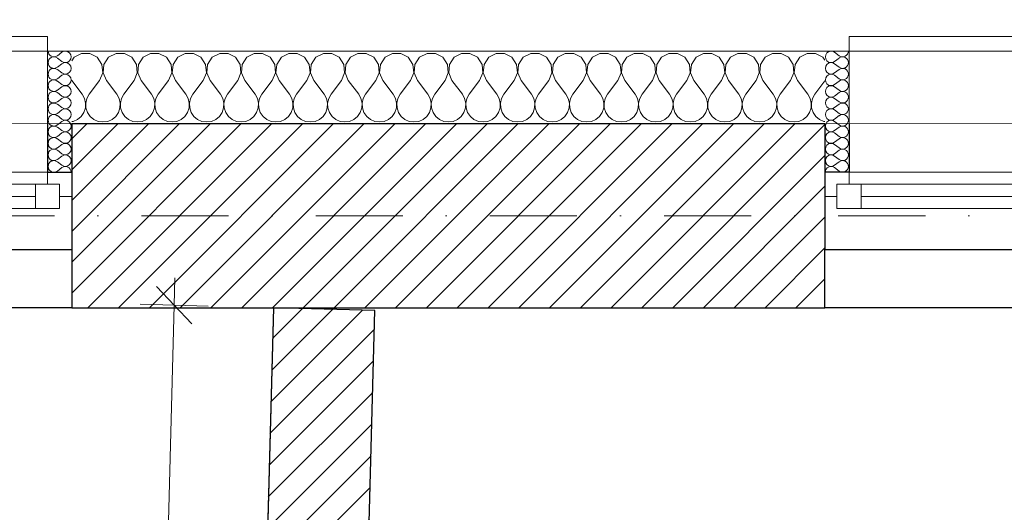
# Model space of a CAD drawing. Header units: millimetres. Extents: x 172139 to 266886, y 98118 to 138225.
# Tile 74 of 123: x 215828 to 217863, y 120723 to 121740. Entities that reach past the tile are written whole.
import ezdxf

# ---------------------------------------------------------------- set-up
doc = ezdxf.new("R2010")
doc.units = ezdxf.units.MM
doc.header["$MEASUREMENT"] = 0
doc.linetypes.add('Kropki i Kreski', pattern=[360, 180, -90, 0, -90])
doc.linetypes.add('Wipeout_Contour', pattern=[1000, 0, -1000])
for name, color, linetype in [('Konstrukcja - Siatki mod', 7, 'Continuous'), ('KR_INW', 7, 'Continuous'), ('NAPIS_SODON', 7, 'Continuous'), ('Okna ArchiCADa', 7, 'Continuous'), ('PRZEBUDOWA_WYBURZENIA_DZIAŁOWE', 7, 'Continuous'), ('PRZEBUDOWA_WYBURZENIA_OPIS', 7, 'Continuous')]:
    doc.layers.add(name, color=color, linetype=linetype)
for name, color, linetype, lineweight, true_color in [('Konstrukcja - Siatki mod_Nr_pióra__48', 7, 'Continuous', 15, 0xa80f02), ('KR_INW_Nr_pióra__102', 7, 'Continuous', 5, 0xcccccc), ('Okna ArchiCADa_Nr_pióra__61', 7, 'Continuous', 13, 0x6a6a6a), ('Okna ArchiCADa_Nr_pióra__64', 7, 'Continuous', 13, 0x41c341), ('PRZEBUDOWA_WYBURZENIA_DZIAŁOWE_Nr_pióra__48', 7, 'Continuous', 15, 0xa80f02), ('PRZEBUDOWA_WYBURZENIA_OPIS_Nr_pióra__20', 7, 'Continuous', 13, 0xb00000)]:
    doc.layers.add(name, color=color, linetype=linetype, lineweight=lineweight, true_color=true_color)
for name, color, linetype, lineweight in [('KR_INW_Nr_pióra__101', 252, 'Continuous', 5), ('KR_INW_Nr_pióra__27', 7, 'Continuous', 25), ('KR_INW_Nr_pióra__47', 7, 'Continuous', 15), ('NAPIS_SODON_Nr_pióra__1', 7, 'Continuous', 13), ('NAPIS_SODON_Nr_pióra__121', 255, 'Continuous', 0), ('Okna ArchiCADa_Nr_pióra__27', 7, 'Continuous', 25), ('PRZEBUDOWA_WYBURZENIA_DZIAŁOWE_Nr_pióra__27', 7, 'Continuous', 25), ('PRZEBUDOWA_WYBURZENIA_OPIS_Nr_pióra__1', 7, 'Continuous', 13), ('STREFA_WYBURZENIA_Nr_pióra__121', 255, 'Continuous', 0)]:
    doc.layers.add(name, color=color, linetype=linetype, lineweight=lineweight)
doc.styles.add('GENERATED_STYLE_1', font='txt')
doc.linetypes.add('X', pattern='A,0,[1,20231130_A.01.3_WYBURZENIA1.Shx,S=2.380952,R=0,X=0,Y=0],-300,0', length=300)
doc.dimstyles.new('GENERATED_STYLE__1', dxfattribs={"dimtxt": 100, "dimasz": 71.25, "dimexe": 0.18, "dimexo": 0, "dimgap": 0.09, "dimtad": 1, "dimdec": 0, "dimlfac": 0.1, "dimzin": 0, "dimdsep": 46, "dimtxsty": 'GENERATED_STYLE_1', "dimblk": 'ARROWHEAD_6', "dimblk1": 'ARROWHEAD_6', "dimblk2": 'ARROWHEAD_6', "dimcen": 0.09, "dimclrd": 256, "dimclre": 256, "dimclrt": 256, "dimadec": 1, "dimazin": 0, "dimtfac": 1, "dimtdec": 4, "dimtmove": 0, "dimatfit": 3, "dimfxl": 0, "dimtolj": 1, "dimtzin": 0, "dimarcsym": 0})
doc.dimstyles.new('GENERATED_STYLE__3', dxfattribs={"dimtxt": 0.18, "dimasz": 91.2, "dimexe": 0.18, "dimexo": 0.0625, "dimgap": 0.09, "dimtad": 0, "dimtih": 1, "dimtoh": 1, "dimdec": 4, "dimzin": 0, "dimdsep": 46, "dimcen": 0.09, "dimadec": 0, "dimazin": 0, "dimtfac": 1, "dimtdec": 4, "dimtmove": 0, "dimatfit": 3, "dimldrblk": 'ARROWHEAD_5', "dimfxl": 0, "dimtolj": 1, "dimtzin": 0, "dimarcsym": 0})
pattern_1 = [(45, (0, 0), (-31.819804, 31.819804), [])]

# ---------------------------------------------------------------- blocks, each defined once
blk = doc.blocks.new('Strop_1', base_point=(179225, 121523.3))
at = {"layer": 'NAPIS_SODON_Nr_pióra__1', "linetype": 'Continuous', "flags": 128}
blk.add_lwpolyline([(179225, 121523.3), (179225.9, 107003.8), (250898.3, 107008.3), (250897.4, 121527.8)], close=True, dxfattribs=at)
blk = doc.blocks.new('Strop_2', base_point=(188316, 115154.1))
at = {"layer": 'NAPIS_SODON_Nr_pióra__121', "linetype": 'Continuous', "flags": 128}
blk.add_lwpolyline([(205315.4, 121145.6), (224463.2, 121145.6), (224463.2, 120284.7), (224843.2, 120284.7), (224843.2, 121525.6), (230445.6, 121525.6), (230445.6, 120284.7), (230445.6, 115394.1), (230442.2, 115394.1), (230443.9, 117003.9), (226439, 117009.8), (226379.4, 115221.6), (224893.2, 115252.5), (224893.2, 113397.6), (205242.2, 113397.6)], dxfattribs=at)
blk = doc.blocks.new('*X108')
at = {"layer": 'KR_INW_Nr_pióra__102', "linetype": 'Continuous'}
for p, q in [((215940.3, 121662.7), (215935.4, 121655.4)), ((215955.6, 121670.9), (215940.3, 121662.7)), ((215973, 121670.9), (215955.6, 121670.9)), ((215988.3, 121662.7), (215973, 121670.9)), ((215997.9, 121648.2), (215988.3, 121662.7)), ((216011.7, 121662.7), (216002.1, 121648.2)), ((216027, 121670.9), (216011.7, 121662.7)), ((216044.4, 121670.9), (216027, 121670.9)), ((216059.7, 121662.7), (216044.4, 121670.9)), ((216069.4, 121648.2), (216059.7, 121662.7)), ((216083.1, 121662.7), (216073.5, 121648.2)), ((216098.4, 121670.9), (216083.1, 121662.7)), ((216115.8, 121670.9), (216098.4, 121670.9)), ((216131.2, 121662.7), (216115.8, 121670.9)), ((216140.8, 121648.2), (216131.2, 121662.7)), ((216154.5, 121662.7), (216144.9, 121648.2)), ((216169.9, 121670.9), (216154.5, 121662.7)), ((216187.3, 121670.9), (216169.9, 121670.9)), ((216202.6, 121662.7), (216187.3, 121670.9)), ((216212.2, 121648.2), (216202.6, 121662.7)), ((216226, 121662.7), (216216.3, 121648.2)), ((216241.3, 121670.9), (216226, 121662.7)), ((216258.7, 121670.9), (216241.3, 121670.9)), ((216274, 121662.7), (216258.7, 121670.9)), ((216283.7, 121648.2), (216274, 121662.7)), ((216297.4, 121662.7), (216287.8, 121648.2)), ((216312.7, 121670.9), (216297.4, 121662.7)), ((216330.1, 121670.9), (216312.7, 121670.9)), ((216345.5, 121662.7), (216330.1, 121670.9)), ((216355.1, 121648.2), (216345.5, 121662.7)), ((216368.8, 121662.7), (216359.2, 121648.2)), ((216384.2, 121670.9), (216368.8, 121662.7)), ((216401.6, 121670.9), (216384.2, 121670.9)), ((216416.9, 121662.7), (216401.6, 121670.9)), ((216426.5, 121648.2), (216416.9, 121662.7)), ((216440.3, 121662.7), (216430.6, 121648.2)), ((216455.6, 121670.9), (216440.3, 121662.7)), ((216473, 121670.9), (216455.6, 121670.9)), ((216488.3, 121662.7), (216473, 121670.9)), ((216497.9, 121648.2), (216488.3, 121662.7)), ((216511.7, 121662.7), (216502.1, 121648.2)), ((216527, 121670.9), (216511.7, 121662.7)), ((216544.4, 121670.9), (216527, 121670.9)), ((216559.7, 121662.7), (216544.4, 121670.9)), ((216569.4, 121648.2), (216559.7, 121662.7)), ((216583.1, 121662.7), (216573.5, 121648.2)), ((216598.4, 121670.9), (216583.1, 121662.7)), ((216615.8, 121670.9), (216598.4, 121670.9)), ((216631.2, 121662.7), (216615.8, 121670.9)), ((216640.8, 121648.2), (216631.2, 121662.7)), ((216654.5, 121662.7), (216644.9, 121648.2)), ((216669.9, 121670.9), (216654.5, 121662.7)), ((216687.3, 121670.9), (216669.9, 121670.9)), ((216702.6, 121662.7), (216687.3, 121670.9)), ((216712.2, 121648.2), (216702.6, 121662.7)), ((216726, 121662.7), (216716.3, 121648.2)), ((216741.3, 121670.9), (216726, 121662.7)), ((216758.7, 121670.9), (216741.3, 121670.9)), ((216774, 121662.7), (216758.7, 121670.9)), ((216783.7, 121648.2), (216774, 121662.7)), ((216797.4, 121662.7), (216787.8, 121648.2)), ((216812.7, 121670.9), (216797.4, 121662.7)), ((216830.1, 121670.9), (216812.7, 121670.9)), ((216845.5, 121662.7), (216830.1, 121670.9)), ((216855.1, 121648.2), (216845.5, 121662.7)), ((216868.8, 121662.7), (216859.2, 121648.2)), ((216884.2, 121670.9), (216868.8, 121662.7)), ((216901.6, 121670.9), (216884.2, 121670.9)), ((216916.9, 121662.7), (216901.6, 121670.9)), ((216926.5, 121648.2), (216916.9, 121662.7)), ((216940.3, 121662.7), (216930.6, 121648.2)), ((216955.6, 121670.9), (216940.3, 121662.7)), ((216973, 121670.9), (216955.6, 121670.9)), ((216988.3, 121662.7), (216973, 121670.9)), ((216997.9, 121648.2), (216988.3, 121662.7)), ((217011.7, 121662.7), (217002.1, 121648.2)), ((217027, 121670.9), (217011.7, 121662.7)), ((217044.4, 121670.9), (217027, 121670.9)), ((217059.7, 121662.7), (217044.4, 121670.9)), ((217069.4, 121648.2), (217059.7, 121662.7)), ((217083.1, 121662.7), (217073.5, 121648.2)), ((217098.4, 121670.9), (217083.1, 121662.7)), ((217115.8, 121670.9), (217098.4, 121670.9)), ((217131.2, 121662.7), (217115.8, 121670.9)), ((217140.8, 121648.2), (217131.2, 121662.7)), ((217154.5, 121662.7), (217144.9, 121648.2)), ((217169.9, 121670.9), (217154.5, 121662.7)), ((217187.3, 121670.9), (217169.9, 121670.9)), ((217202.6, 121662.7), (217187.3, 121670.9)), ((217212.2, 121648.2), (217202.6, 121662.7)), ((217226, 121662.7), (217216.3, 121648.2)), ((217241.3, 121670.9), (217226, 121662.7)), ((217258.7, 121670.9), (217241.3, 121670.9)), ((217274, 121662.7), (217258.7, 121670.9)), ((217283.7, 121648.2), (217274, 121662.7)), ((217297.4, 121662.7), (217287.8, 121648.2)), ((217312.7, 121670.9), (217297.4, 121662.7)), ((217330.1, 121670.9), (217312.7, 121670.9)), ((217345.5, 121662.7), (217330.1, 121670.9)), ((217355.1, 121648.2), (217345.5, 121662.7)), ((217368.8, 121662.7), (217359.2, 121648.2)), ((217384.2, 121670.9), (217368.8, 121662.7)), ((217401.6, 121670.9), (217384.2, 121670.9)), ((217416.9, 121662.7), (217401.6, 121670.9)), ((217426.5, 121648.2), (217416.9, 121662.7)), ((217440.3, 121662.7), (217430.6, 121648.2)), ((217455.6, 121670.9), (217440.3, 121662.7)), ((217473, 121670.9), (217455.6, 121670.9)), ((217488.3, 121662.7), (217473, 121670.9)), ((217492.2, 121656.9), (217488.3, 121662.7)), ((215999.6, 121630.9), (215997.9, 121648.2)), ((216002.1, 121648.2), (216000.4, 121630.9)), ((216071, 121630.9), (216069.4, 121648.2)), ((216073.5, 121648.2), (216071.8, 121630.9)), ((216142.4, 121630.9), (216140.8, 121648.2)), ((216144.9, 121648.2), (216143.3, 121630.9)), ((216213.9, 121630.9), (216212.2, 121648.2)), ((216216.3, 121648.2), (216214.7, 121630.9)), ((216285.3, 121630.9), (216283.7, 121648.2)), ((216287.8, 121648.2), (216286.1, 121630.9)), ((216356.7, 121630.9), (216355.1, 121648.2)), ((216359.2, 121648.2), (216357.6, 121630.9)), ((216428.2, 121630.9), (216426.5, 121648.2)), ((216430.6, 121648.2), (216429, 121630.9)), ((216499.6, 121630.9), (216497.9, 121648.2)), ((216502.1, 121648.2), (216500.4, 121630.9)), ((216571, 121630.9), (216569.4, 121648.2)), ((216573.5, 121648.2), (216571.8, 121630.9)), ((216642.4, 121630.9), (216640.8, 121648.2)), ((216644.9, 121648.2), (216643.3, 121630.9)), ((216713.9, 121630.9), (216712.2, 121648.2)), ((216716.3, 121648.2), (216714.7, 121630.9)), ((216785.3, 121630.9), (216783.7, 121648.2)), ((216787.8, 121648.2), (216786.1, 121630.9)), ((216856.7, 121630.9), (216855.1, 121648.2)), ((216859.2, 121648.2), (216857.6, 121630.9)), ((216928.2, 121630.9), (216926.5, 121648.2)), ((216930.6, 121648.2), (216929, 121630.9)), ((216999.6, 121630.9), (216997.9, 121648.2)), ((217002.1, 121648.2), (217000.4, 121630.9)), ((217071, 121630.9), (217069.4, 121648.2)), ((217073.5, 121648.2), (217071.8, 121630.9)), ((217142.4, 121630.9), (217140.8, 121648.2)), ((217144.9, 121648.2), (217143.3, 121630.9)), ((217213.9, 121630.9), (217212.2, 121648.2)), ((217216.3, 121648.2), (217214.7, 121630.9)), ((217285.3, 121630.9), (217283.7, 121648.2)), ((217287.8, 121648.2), (217286.1, 121630.9)), ((217356.7, 121630.9), (217355.1, 121648.2)), ((217359.2, 121648.2), (217357.6, 121630.9)), ((217428.2, 121630.9), (217426.5, 121648.2)), ((217430.6, 121648.2), (217429, 121630.9)), ((215935.4, 121615.6), (215935.7, 121614.9)), ((215935.7, 121614.9), (215957.1, 121586.3)), ((215992.9, 121614.9), (215971.4, 121586.3)), ((215992.9, 121614.9), (215999.6, 121630.9)), ((216000.4, 121630.9), (216007.1, 121614.9)), ((216007.1, 121614.9), (216028.6, 121586.3)), ((216064.3, 121614.9), (216042.9, 121586.3)), ((216064.3, 121614.9), (216071, 121630.9)), ((216071.8, 121630.9), (216078.6, 121614.9)), ((216078.6, 121614.9), (216100, 121586.3)), ((216135.7, 121614.9), (216114.3, 121586.3)), ((216135.7, 121614.9), (216142.4, 121630.9)), ((216143.3, 121630.9), (216150, 121614.9)), ((216150, 121614.9), (216171.4, 121586.3)), ((216207.1, 121614.9), (216185.7, 121586.3)), ((216207.1, 121614.9), (216213.9, 121630.9)), ((216214.7, 121630.9), (216221.4, 121614.9)), ((216221.4, 121614.9), (216242.9, 121586.3)), ((216278.6, 121614.9), (216257.1, 121586.3)), ((216278.6, 121614.9), (216285.3, 121630.9)), ((216286.1, 121630.9), (216292.9, 121614.9)), ((216292.9, 121614.9), (216314.3, 121586.3)), ((216350, 121614.9), (216328.6, 121586.3)), ((216350, 121614.9), (216356.7, 121630.9)), ((216357.6, 121630.9), (216364.3, 121614.9)), ((216364.3, 121614.9), (216385.7, 121586.3)), ((216421.4, 121614.9), (216400, 121586.3)), ((216421.4, 121614.9), (216428.2, 121630.9)), ((216429, 121630.9), (216435.7, 121614.9)), ((216435.7, 121614.9), (216457.1, 121586.3)), ((216492.9, 121614.9), (216471.4, 121586.3)), ((216492.9, 121614.9), (216499.6, 121630.9)), ((216500.4, 121630.9), (216507.1, 121614.9)), ((216507.1, 121614.9), (216528.6, 121586.3)), ((216564.3, 121614.9), (216542.9, 121586.3)), ((216564.3, 121614.9), (216571, 121630.9)), ((216571.8, 121630.9), (216578.6, 121614.9)), ((216578.6, 121614.9), (216600, 121586.3)), ((216635.7, 121614.9), (216614.3, 121586.3)), ((216635.7, 121614.9), (216642.4, 121630.9)), ((216643.3, 121630.9), (216650, 121614.9)), ((216650, 121614.9), (216671.4, 121586.3)), ((216707.1, 121614.9), (216685.7, 121586.3)), ((216707.1, 121614.9), (216713.9, 121630.9)), ((216714.7, 121630.9), (216721.4, 121614.9)), ((216721.4, 121614.9), (216742.9, 121586.3)), ((216778.6, 121614.9), (216757.1, 121586.3)), ((216778.6, 121614.9), (216785.3, 121630.9)), ((216786.1, 121630.9), (216792.9, 121614.9)), ((216792.9, 121614.9), (216814.3, 121586.3)), ((216850, 121614.9), (216828.6, 121586.3)), ((216850, 121614.9), (216856.7, 121630.9)), ((216857.6, 121630.9), (216864.3, 121614.9)), ((216864.3, 121614.9), (216885.7, 121586.3)), ((216921.4, 121614.9), (216900, 121586.3)), ((216921.4, 121614.9), (216928.2, 121630.9)), ((216929, 121630.9), (216935.7, 121614.9)), ((216935.7, 121614.9), (216957.1, 121586.3)), ((216992.9, 121614.9), (216971.4, 121586.3)), ((216992.9, 121614.9), (216999.6, 121630.9)), ((217000.4, 121630.9), (217007.1, 121614.9)), ((217007.1, 121614.9), (217028.6, 121586.3)), ((217064.3, 121614.9), (217042.9, 121586.3)), ((217064.3, 121614.9), (217071, 121630.9)), ((217071.8, 121630.9), (217078.6, 121614.9)), ((217078.6, 121614.9), (217100, 121586.3)), ((217135.7, 121614.9), (217114.3, 121586.3)), ((217135.7, 121614.9), (217142.4, 121630.9)), ((217143.3, 121630.9), (217150, 121614.9)), ((217150, 121614.9), (217171.4, 121586.3)), ((217207.1, 121614.9), (217185.7, 121586.3)), ((217207.1, 121614.9), (217213.9, 121630.9)), ((217214.7, 121630.9), (217221.4, 121614.9)), ((217221.4, 121614.9), (217242.9, 121586.3)), ((217278.6, 121614.9), (217257.1, 121586.3)), ((217278.6, 121614.9), (217285.3, 121630.9)), ((217286.1, 121630.9), (217292.9, 121614.9)), ((217292.9, 121614.9), (217314.3, 121586.3)), ((217350, 121614.9), (217328.6, 121586.3)), ((217350, 121614.9), (217356.7, 121630.9)), ((217357.6, 121630.9), (217364.3, 121614.9)), ((217364.3, 121614.9), (217385.7, 121586.3)), ((217421.4, 121614.9), (217400, 121586.3)), ((217421.4, 121614.9), (217428.2, 121630.9)), ((217429, 121630.9), (217435.7, 121614.9)), ((217435.7, 121614.9), (217457.1, 121586.3)), ((217492.2, 121614), (217471.4, 121586.3)), ((215961.9, 121577.7), (215957.1, 121586.3)), ((215964.1, 121568.1), (215961.9, 121577.7)), ((215966.7, 121577.7), (215964.4, 121568.1)), ((215971.4, 121586.3), (215966.7, 121577.7)), ((216033.3, 121577.7), (216028.6, 121586.3)), ((216035.6, 121568.1), (216033.3, 121577.7)), ((216038.1, 121577.7), (216035.9, 121568.1)), ((216042.9, 121586.3), (216038.1, 121577.7)), ((216104.8, 121577.7), (216100, 121586.3)), ((216107, 121568.1), (216104.8, 121577.7)), ((216109.5, 121577.7), (216107.3, 121568.1)), ((216114.3, 121586.3), (216109.5, 121577.7)), ((216176.2, 121577.7), (216171.4, 121586.3)), ((216178.4, 121568.1), (216176.2, 121577.7)), ((216180.9, 121577.7), (216178.7, 121568.1)), ((216185.7, 121586.3), (216180.9, 121577.7)), ((216247.6, 121577.7), (216242.9, 121586.3)), ((216249.9, 121568.1), (216247.6, 121577.7)), ((216252.4, 121577.7), (216250.1, 121568.1)), ((216257.1, 121586.3), (216252.4, 121577.7)), ((216319.1, 121577.7), (216314.3, 121586.3)), ((216321.3, 121568.1), (216319.1, 121577.7)), ((216323.8, 121577.7), (216321.6, 121568.1)), ((216328.6, 121586.3), (216323.8, 121577.7)), ((216390.5, 121577.7), (216385.7, 121586.3)), ((216392.7, 121568.1), (216390.5, 121577.7)), ((216395.2, 121577.7), (216393, 121568.1)), ((216400, 121586.3), (216395.2, 121577.7)), ((216461.9, 121577.7), (216457.1, 121586.3)), ((216464.1, 121568.1), (216461.9, 121577.7)), ((216466.7, 121577.7), (216464.4, 121568.1)), ((216471.4, 121586.3), (216466.7, 121577.7)), ((216533.3, 121577.7), (216528.6, 121586.3)), ((216535.6, 121568.1), (216533.3, 121577.7)), ((216538.1, 121577.7), (216535.9, 121568.1)), ((216542.9, 121586.3), (216538.1, 121577.7)), ((216604.8, 121577.7), (216600, 121586.3)), ((216607, 121568.1), (216604.8, 121577.7)), ((216609.5, 121577.7), (216607.3, 121568.1)), ((216614.3, 121586.3), (216609.5, 121577.7)), ((216676.2, 121577.7), (216671.4, 121586.3)), ((216678.4, 121568.1), (216676.2, 121577.7)), ((216680.9, 121577.7), (216678.7, 121568.1)), ((216685.7, 121586.3), (216680.9, 121577.7)), ((216747.6, 121577.7), (216742.9, 121586.3)), ((216749.9, 121568.1), (216747.6, 121577.7)), ((216752.4, 121577.7), (216750.1, 121568.1)), ((216757.1, 121586.3), (216752.4, 121577.7)), ((216819.1, 121577.7), (216814.3, 121586.3)), ((216821.3, 121568.1), (216819.1, 121577.7)), ((216823.8, 121577.7), (216821.6, 121568.1)), ((216828.6, 121586.3), (216823.8, 121577.7)), ((216890.5, 121577.7), (216885.7, 121586.3)), ((216892.7, 121568.1), (216890.5, 121577.7)), ((216895.2, 121577.7), (216893, 121568.1)), ((216900, 121586.3), (216895.2, 121577.7)), ((216961.9, 121577.7), (216957.1, 121586.3)), ((216964.1, 121568.1), (216961.9, 121577.7)), ((216966.7, 121577.7), (216964.4, 121568.1)), ((216971.4, 121586.3), (216966.7, 121577.7)), ((217033.3, 121577.7), (217028.6, 121586.3)), ((217035.6, 121568.1), (217033.3, 121577.7)), ((217038.1, 121577.7), (217035.9, 121568.1)), ((217042.9, 121586.3), (217038.1, 121577.7)), ((217104.8, 121577.7), (217100, 121586.3)), ((217107, 121568.1), (217104.8, 121577.7)), ((217109.5, 121577.7), (217107.3, 121568.1)), ((217114.3, 121586.3), (217109.5, 121577.7)), ((217176.2, 121577.7), (217171.4, 121586.3)), ((217178.4, 121568.1), (217176.2, 121577.7)), ((217180.9, 121577.7), (217178.7, 121568.1)), ((217185.7, 121586.3), (217180.9, 121577.7)), ((217247.6, 121577.7), (217242.9, 121586.3)), ((217249.9, 121568.1), (217247.6, 121577.7)), ((217252.4, 121577.7), (217250.1, 121568.1)), ((217257.1, 121586.3), (217252.4, 121577.7)), ((217319.1, 121577.7), (217314.3, 121586.3)), ((217321.3, 121568.1), (217319.1, 121577.7)), ((217323.8, 121577.7), (217321.6, 121568.1)), ((217328.6, 121586.3), (217323.8, 121577.7)), ((217390.5, 121577.7), (217385.7, 121586.3)), ((217392.7, 121568.1), (217390.5, 121577.7)), ((217395.2, 121577.7), (217393, 121568.1)), ((217400, 121586.3), (217395.2, 121577.7)), ((217461.9, 121577.7), (217457.1, 121586.3)), ((217464.1, 121568.1), (217461.9, 121577.7)), ((217466.7, 121577.7), (217464.4, 121568.1)), ((217471.4, 121586.3), (217466.7, 121577.7)), ((215960.5, 121548.9), (215963.7, 121558.2)), ((215963.7, 121558.2), (215964.1, 121568.1)), ((215964.4, 121568.1), (215964.9, 121558.2)), ((215964.9, 121558.2), (215968.1, 121548.9)), ((216031.9, 121548.9), (216035.1, 121558.2)), ((216035.1, 121558.2), (216035.6, 121568.1)), ((216035.9, 121568.1), (216036.3, 121558.2)), ((216036.3, 121558.2), (216039.5, 121548.9)), ((216103.4, 121548.9), (216106.5, 121558.2)), ((216106.5, 121558.2), (216107, 121568.1)), ((216107.3, 121568.1), (216107.8, 121558.2)), ((216107.8, 121558.2), (216110.9, 121548.9)), ((216174.8, 121548.9), (216177.9, 121558.2)), ((216177.9, 121558.2), (216178.4, 121568.1)), ((216178.7, 121568.1), (216179.2, 121558.2)), ((216179.2, 121558.2), (216182.3, 121548.9)), ((216246.2, 121548.9), (216249.4, 121558.2)), ((216249.4, 121558.2), (216249.9, 121568.1)), ((216250.1, 121568.1), (216250.6, 121558.2)), ((216250.6, 121558.2), (216253.8, 121548.9)), ((216317.7, 121548.9), (216320.8, 121558.2)), ((216320.8, 121558.2), (216321.3, 121568.1)), ((216321.6, 121568.1), (216322.1, 121558.2)), ((216322.1, 121558.2), (216325.2, 121548.9)), ((216389.1, 121548.9), (216392.2, 121558.2)), ((216392.2, 121558.2), (216392.7, 121568.1)), ((216393, 121568.1), (216393.5, 121558.2)), ((216393.5, 121558.2), (216396.6, 121548.9)), ((216460.5, 121548.9), (216463.7, 121558.2)), ((216463.7, 121558.2), (216464.1, 121568.1)), ((216464.4, 121568.1), (216464.9, 121558.2)), ((216464.9, 121558.2), (216468.1, 121548.9)), ((216531.9, 121548.9), (216535.1, 121558.2)), ((216535.1, 121558.2), (216535.6, 121568.1)), ((216535.9, 121568.1), (216536.3, 121558.2)), ((216536.3, 121558.2), (216539.5, 121548.9)), ((216603.4, 121548.9), (216606.5, 121558.2)), ((216606.5, 121558.2), (216607, 121568.1)), ((216607.3, 121568.1), (216607.8, 121558.2)), ((216607.8, 121558.2), (216610.9, 121548.9)), ((216674.8, 121548.9), (216677.9, 121558.2)), ((216677.9, 121558.2), (216678.4, 121568.1)), ((216678.7, 121568.1), (216679.2, 121558.2)), ((216679.2, 121558.2), (216682.3, 121548.9)), ((216746.2, 121548.9), (216749.4, 121558.2)), ((216749.4, 121558.2), (216749.9, 121568.1)), ((216750.1, 121568.1), (216750.6, 121558.2)), ((216750.6, 121558.2), (216753.8, 121548.9)), ((216817.7, 121548.9), (216820.8, 121558.2)), ((216820.8, 121558.2), (216821.3, 121568.1)), ((216821.6, 121568.1), (216822.1, 121558.2)), ((216822.1, 121558.2), (216825.2, 121548.9)), ((216889.1, 121548.9), (216892.2, 121558.2)), ((216892.2, 121558.2), (216892.7, 121568.1)), ((216893, 121568.1), (216893.5, 121558.2)), ((216893.5, 121558.2), (216896.6, 121548.9)), ((216960.5, 121548.9), (216963.7, 121558.2)), ((216963.7, 121558.2), (216964.1, 121568.1)), ((216964.4, 121568.1), (216964.9, 121558.2)), ((216964.9, 121558.2), (216968.1, 121548.9)), ((217031.9, 121548.9), (217035.1, 121558.2)), ((217035.1, 121558.2), (217035.6, 121568.1)), ((217035.9, 121568.1), (217036.3, 121558.2)), ((217036.3, 121558.2), (217039.5, 121548.9)), ((217103.4, 121548.9), (217106.5, 121558.2)), ((217106.5, 121558.2), (217107, 121568.1)), ((217107.3, 121568.1), (217107.8, 121558.2)), ((217107.8, 121558.2), (217110.9, 121548.9)), ((217174.8, 121548.9), (217177.9, 121558.2)), ((217177.9, 121558.2), (217178.4, 121568.1)), ((217178.7, 121568.1), (217179.2, 121558.2)), ((217179.2, 121558.2), (217182.3, 121548.9)), ((217246.2, 121548.9), (217249.4, 121558.2)), ((217249.4, 121558.2), (217249.9, 121568.1)), ((217250.1, 121568.1), (217250.6, 121558.2)), ((217250.6, 121558.2), (217253.8, 121548.9)), ((217317.7, 121548.9), (217320.8, 121558.2)), ((217320.8, 121558.2), (217321.3, 121568.1)), ((217321.6, 121568.1), (217322.1, 121558.2)), ((217322.1, 121558.2), (217325.2, 121548.9)), ((217389.1, 121548.9), (217392.2, 121558.2)), ((217392.2, 121558.2), (217392.7, 121568.1)), ((217393, 121568.1), (217393.5, 121558.2)), ((217393.5, 121558.2), (217396.6, 121548.9)), ((217460.5, 121548.9), (217463.7, 121558.2)), ((217463.7, 121558.2), (217464.1, 121568.1)), ((217464.4, 121568.1), (217464.9, 121558.2)), ((217464.9, 121558.2), (217468.1, 121548.9)), ((215938.3, 121530.5), (215947.3, 121534.5)), ((215947.3, 121534.5), (215954.9, 121540.8)), ((215954.9, 121540.8), (215960.5, 121548.9)), ((215968.1, 121548.9), (215973.6, 121540.8)), ((215973.6, 121540.8), (215981.2, 121534.5)), ((215981.2, 121534.5), (215990.2, 121530.5)), ((216009.8, 121530.5), (216018.8, 121534.5)), ((216018.8, 121534.5), (216026.4, 121540.8)), ((216026.4, 121540.8), (216031.9, 121548.9)), ((216039.5, 121548.9), (216045.1, 121540.8)), ((216045.1, 121540.8), (216052.7, 121534.5)), ((216052.7, 121534.5), (216061.7, 121530.5)), ((216081.2, 121530.5), (216090.2, 121534.5)), ((216090.2, 121534.5), (216097.8, 121540.8)), ((216097.8, 121540.8), (216103.4, 121548.9)), ((216110.9, 121548.9), (216116.5, 121540.8)), ((216116.5, 121540.8), (216124.1, 121534.5)), ((216124.1, 121534.5), (216133.1, 121530.5)), ((216152.6, 121530.5), (216161.6, 121534.5)), ((216161.6, 121534.5), (216169.2, 121540.8)), ((216169.2, 121540.8), (216174.8, 121548.9)), ((216182.3, 121548.9), (216187.9, 121540.8)), ((216187.9, 121540.8), (216195.5, 121534.5)), ((216195.5, 121534.5), (216204.5, 121530.5)), ((216224, 121530.5), (216233.1, 121534.5)), ((216233.1, 121534.5), (216240.6, 121540.8)), ((216240.6, 121540.8), (216246.2, 121548.9)), ((216253.8, 121548.9), (216259.4, 121540.8)), ((216259.4, 121540.8), (216266.9, 121534.5)), ((216266.9, 121534.5), (216276, 121530.5)), ((216295.5, 121530.5), (216304.5, 121534.5)), ((216304.5, 121534.5), (216312.1, 121540.8)), ((216312.1, 121540.8), (216317.7, 121548.9)), ((216325.2, 121548.9), (216330.8, 121540.8)), ((216330.8, 121540.8), (216338.4, 121534.5)), ((216338.4, 121534.5), (216347.4, 121530.5)), ((216366.9, 121530.5), (216375.9, 121534.5)), ((216375.9, 121534.5), (216383.5, 121540.8)), ((216383.5, 121540.8), (216389.1, 121548.9)), ((216396.6, 121548.9), (216402.2, 121540.8)), ((216402.2, 121540.8), (216409.8, 121534.5)), ((216409.8, 121534.5), (216418.8, 121530.5)), ((216438.3, 121530.5), (216447.3, 121534.5)), ((216447.3, 121534.5), (216454.9, 121540.8)), ((216454.9, 121540.8), (216460.5, 121548.9)), ((216468.1, 121548.9), (216473.6, 121540.8)), ((216473.6, 121540.8), (216481.2, 121534.5)), ((216481.2, 121534.5), (216490.2, 121530.5)), ((216509.8, 121530.5), (216518.8, 121534.5)), ((216518.8, 121534.5), (216526.4, 121540.8)), ((216526.4, 121540.8), (216531.9, 121548.9)), ((216539.5, 121548.9), (216545.1, 121540.8)), ((216545.1, 121540.8), (216552.7, 121534.5)), ((216552.7, 121534.5), (216561.7, 121530.5)), ((216581.2, 121530.5), (216590.2, 121534.5)), ((216590.2, 121534.5), (216597.8, 121540.8)), ((216597.8, 121540.8), (216603.4, 121548.9)), ((216610.9, 121548.9), (216616.5, 121540.8)), ((216616.5, 121540.8), (216624.1, 121534.5)), ((216624.1, 121534.5), (216633.1, 121530.5)), ((216652.6, 121530.5), (216661.6, 121534.5)), ((216661.6, 121534.5), (216669.2, 121540.8)), ((216669.2, 121540.8), (216674.8, 121548.9)), ((216682.3, 121548.9), (216687.9, 121540.8)), ((216687.9, 121540.8), (216695.5, 121534.5)), ((216695.5, 121534.5), (216704.5, 121530.5)), ((216724, 121530.5), (216733.1, 121534.5)), ((216733.1, 121534.5), (216740.6, 121540.8)), ((216740.6, 121540.8), (216746.2, 121548.9)), ((216753.8, 121548.9), (216759.4, 121540.8)), ((216759.4, 121540.8), (216766.9, 121534.5)), ((216766.9, 121534.5), (216776, 121530.5)), ((216795.5, 121530.5), (216804.5, 121534.5)), ((216804.5, 121534.5), (216812.1, 121540.8)), ((216812.1, 121540.8), (216817.7, 121548.9)), ((216825.2, 121548.9), (216830.8, 121540.8)), ((216830.8, 121540.8), (216838.4, 121534.5)), ((216838.4, 121534.5), (216847.4, 121530.5)), ((216866.9, 121530.5), (216875.9, 121534.5)), ((216875.9, 121534.5), (216883.5, 121540.8)), ((216883.5, 121540.8), (216889.1, 121548.9)), ((216896.6, 121548.9), (216902.2, 121540.8)), ((216902.2, 121540.8), (216909.8, 121534.5)), ((216909.8, 121534.5), (216918.8, 121530.5)), ((216938.3, 121530.5), (216947.3, 121534.5)), ((216947.3, 121534.5), (216954.9, 121540.8)), ((216954.9, 121540.8), (216960.5, 121548.9)), ((216968.1, 121548.9), (216973.6, 121540.8)), ((216973.6, 121540.8), (216981.2, 121534.5)), ((216981.2, 121534.5), (216990.2, 121530.5)), ((217009.8, 121530.5), (217018.8, 121534.5)), ((217018.8, 121534.5), (217026.4, 121540.8)), ((217026.4, 121540.8), (217031.9, 121548.9)), ((217039.5, 121548.9), (217045.1, 121540.8)), ((217045.1, 121540.8), (217052.7, 121534.5)), ((217052.7, 121534.5), (217061.7, 121530.5)), ((217081.2, 121530.5), (217090.2, 121534.5)), ((217090.2, 121534.5), (217097.8, 121540.8)), ((217097.8, 121540.8), (217103.4, 121548.9)), ((217110.9, 121548.9), (217116.5, 121540.8)), ((217116.5, 121540.8), (217124.1, 121534.5)), ((217124.1, 121534.5), (217133.1, 121530.5)), ((217152.6, 121530.5), (217161.6, 121534.5)), ((217161.6, 121534.5), (217169.2, 121540.8)), ((217169.2, 121540.8), (217174.8, 121548.9)), ((217182.3, 121548.9), (217187.9, 121540.8)), ((217187.9, 121540.8), (217195.5, 121534.5)), ((217195.5, 121534.5), (217204.5, 121530.5)), ((217224, 121530.5), (217233.1, 121534.5)), ((217233.1, 121534.5), (217240.6, 121540.8)), ((217240.6, 121540.8), (217246.2, 121548.9)), ((217253.8, 121548.9), (217259.4, 121540.8)), ((217259.4, 121540.8), (217266.9, 121534.5)), ((217266.9, 121534.5), (217276, 121530.5)), ((217295.5, 121530.5), (217304.5, 121534.5)), ((217304.5, 121534.5), (217312.1, 121540.8)), ((217312.1, 121540.8), (217317.7, 121548.9)), ((217325.2, 121548.9), (217330.8, 121540.8)), ((217330.8, 121540.8), (217338.4, 121534.5)), ((217338.4, 121534.5), (217347.4, 121530.5)), ((217366.9, 121530.5), (217375.9, 121534.5)), ((217375.9, 121534.5), (217383.5, 121540.8)), ((217383.5, 121540.8), (217389.1, 121548.9)), ((217396.6, 121548.9), (217402.2, 121540.8)), ((217402.2, 121540.8), (217409.8, 121534.5)), ((217409.8, 121534.5), (217418.8, 121530.5)), ((217438.3, 121530.5), (217447.3, 121534.5)), ((217447.3, 121534.5), (217454.9, 121540.8)), ((217454.9, 121540.8), (217460.5, 121548.9)), ((217468.1, 121548.9), (217473.6, 121540.8)), ((217473.6, 121540.8), (217481.2, 121534.5)), ((217481.2, 121534.5), (217490.2, 121530.5)), ((215935.4, 121530.1), (215938.3, 121530.5)), ((215990.2, 121530.5), (216000, 121529.2)), ((216000, 121529.2), (216009.8, 121530.5)), ((216061.7, 121530.5), (216071.4, 121529.2)), ((216071.4, 121529.2), (216081.2, 121530.5)), ((216133.1, 121530.5), (216142.9, 121529.2)), ((216142.9, 121529.2), (216152.6, 121530.5)), ((216204.5, 121530.5), (216214.3, 121529.2)), ((216214.3, 121529.2), (216224, 121530.5)), ((216276, 121530.5), (216285.7, 121529.2)), ((216285.7, 121529.2), (216295.5, 121530.5)), ((216347.4, 121530.5), (216357.1, 121529.2)), ((216357.1, 121529.2), (216366.9, 121530.5)), ((216418.8, 121530.5), (216428.6, 121529.2)), ((216428.6, 121529.2), (216438.3, 121530.5)), ((216490.2, 121530.5), (216500, 121529.2)), ((216500, 121529.2), (216509.8, 121530.5)), ((216561.7, 121530.5), (216571.4, 121529.2)), ((216571.4, 121529.2), (216581.2, 121530.5)), ((216633.1, 121530.5), (216642.9, 121529.2)), ((216642.9, 121529.2), (216652.6, 121530.5)), ((216704.5, 121530.5), (216714.3, 121529.2)), ((216714.3, 121529.2), (216724, 121530.5)), ((216776, 121530.5), (216785.7, 121529.2)), ((216785.7, 121529.2), (216795.5, 121530.5)), ((216847.4, 121530.5), (216857.1, 121529.2)), ((216857.1, 121529.2), (216866.9, 121530.5)), ((216918.8, 121530.5), (216928.6, 121529.2)), ((216928.6, 121529.2), (216938.3, 121530.5)), ((216990.2, 121530.5), (217000, 121529.2)), ((217000, 121529.2), (217009.8, 121530.5)), ((217061.7, 121530.5), (217071.4, 121529.2)), ((217071.4, 121529.2), (217081.2, 121530.5)), ((217133.1, 121530.5), (217142.9, 121529.2)), ((217142.9, 121529.2), (217152.6, 121530.5)), ((217204.5, 121530.5), (217214.3, 121529.2)), ((217214.3, 121529.2), (217224, 121530.5)), ((217276, 121530.5), (217285.7, 121529.2)), ((217285.7, 121529.2), (217295.5, 121530.5)), ((217347.4, 121530.5), (217357.1, 121529.2)), ((217357.1, 121529.2), (217366.9, 121530.5)), ((217418.8, 121530.5), (217428.6, 121529.2)), ((217428.6, 121529.2), (217438.3, 121530.5)), ((217490.2, 121530.5), (217492.2, 121530.3))]:
    blk.add_line(p, q, dxfattribs=at)
blk = doc.blocks.new('*X119')
at = {"layer": 'KR_INW_Nr_pióra__102', "linetype": 'Continuous'}
for p, q in [((217512.4, 121673.2), (217522, 121666.1)), ((217512.4, 121654.2), (217522, 121661.3)), ((217512.4, 121649.4), (217522, 121642.3)), ((217512.4, 121630.4), (217522, 121637.5)), ((217512.4, 121625.6), (217522, 121618.5)), ((217512.4, 121606.5), (217522, 121613.7)), ((217512.4, 121601.8), (217522, 121594.6)), ((217512.4, 121582.7), (217522, 121589.9)), ((217512.4, 121578), (217522, 121570.8)), ((217512.4, 121558.9), (217522, 121566.1)), ((217512.4, 121554.2), (217522, 121547)), ((217512.4, 121535.1), (217522, 121542.3)), ((217512.4, 121530.4), (217522, 121523.2)), ((217512.4, 121511.3), (217522, 121518.5)), ((217512.4, 121506.5), (217522, 121499.4)), ((217512.4, 121487.5), (217522, 121494.6)), ((217512.4, 121482.7), (217522, 121475.6)), ((217512.4, 121463.7), (217522, 121470.8)), ((217512.4, 121458.9), (217522, 121451.8)), ((217512.4, 121439.9), (217522, 121447)), ((217512.4, 121435.1), (217522, 121428))]:
    blk.add_line(p, q, dxfattribs=at)
for centre, start, end in [((217505.3, 121663.7), 53.1301, 306.8699), ((217529.1, 121675.6), 233.1301, 0), ((217529.1, 121651.8), 0, 126.8699), ((217505.3, 121639.9), 53.1301, 306.8699), ((217529.1, 121651.8), 233.1301, 0), ((217529.1, 121628), 0, 126.8699), ((217505.3, 121616.1), 53.1301, 306.8699), ((217529.1, 121628), 233.1301, 0), ((217529.1, 121604.2), 0, 126.8699), ((217505.3, 121592.3), 53.1301, 306.8699), ((217529.1, 121604.2), 233.1301, 0), ((217505.3, 121568.5), 53.1301, 306.8699), ((217529.1, 121580.4), 0, 126.8699), ((217529.1, 121580.4), 233.1301, 0), ((217505.3, 121544.6), 53.1301, 306.8699), ((217529.1, 121556.5), 0, 126.8699), ((217529.1, 121556.5), 233.1301, 0), ((217505.3, 121520.8), 53.1301, 306.8699), ((217529.1, 121532.7), 0, 126.8699), ((217529.1, 121532.7), 233.1301, 0), ((217529.1, 121508.9), 0, 126.8699), ((217505.3, 121497), 53.1301, 306.8699), ((217529.1, 121508.9), 233.1301, 0), ((217529.1, 121485.1), 0, 126.8699), ((217505.3, 121473.2), 53.1301, 306.8699), ((217529.1, 121485.1), 233.1301, 0), ((217529.1, 121461.3), 0, 126.8699), ((217505.3, 121449.4), 53.1301, 306.8699), ((217529.1, 121461.3), 233.1301, 0), ((217505.3, 121425.6), 53.1301, 180), ((217529.1, 121437.5), 0, 126.8699), ((217529.1, 121437.5), 233.1301, 0)]:
    blk.add_arc(centre, 11.9, start, end, dxfattribs=at)
blk = doc.blocks.new('*X122')
at = {"layer": 'KR_INW_Nr_pióra__102', "linetype": 'Continuous'}
for p, q in [((215915.2, 121673.2), (215905.7, 121666.1)), ((215915.2, 121654.2), (215905.7, 121661.3)), ((215915.2, 121649.4), (215905.7, 121642.3)), ((215915.2, 121630.4), (215905.7, 121637.5)), ((215915.2, 121625.6), (215905.7, 121618.5)), ((215915.2, 121606.5), (215905.7, 121613.7)), ((215915.2, 121601.8), (215905.7, 121594.6)), ((215915.2, 121582.7), (215905.7, 121589.9)), ((215915.2, 121578), (215905.7, 121570.8)), ((215915.2, 121558.9), (215905.7, 121566.1)), ((215915.2, 121554.2), (215905.7, 121547)), ((215915.2, 121535.1), (215905.7, 121542.3)), ((215915.2, 121530.4), (215905.7, 121523.2)), ((215915.2, 121511.3), (215905.7, 121518.5)), ((215915.2, 121506.5), (215905.7, 121499.4)), ((215915.2, 121487.5), (215905.7, 121494.6)), ((215915.2, 121482.7), (215905.7, 121475.6)), ((215915.2, 121463.7), (215905.7, 121470.8)), ((215915.2, 121458.9), (215905.7, 121451.8)), ((215915.2, 121439.9), (215905.7, 121447)), ((215915.2, 121435.1), (215905.7, 121428))]:
    blk.add_line(p, q, dxfattribs=at)
for centre, start, end in [((215898.5, 121675.6), 180, 306.8699), ((215922.3, 121663.7), 233.1301, 126.8699), ((215898.5, 121651.8), 53.1301, 180), ((215898.5, 121651.8), 180, 306.8699), ((215898.5, 121628), 53.1301, 180), ((215922.3, 121639.9), 233.1301, 126.8699), ((215898.5, 121628), 180, 306.8699), ((215898.5, 121604.2), 53.1301, 180), ((215922.3, 121616.1), 233.1301, 126.8699), ((215898.5, 121604.2), 180, 306.8699), ((215922.3, 121592.3), 233.1301, 126.8699), ((215898.5, 121580.4), 53.1301, 180), ((215898.5, 121580.4), 180, 306.8699), ((215922.3, 121568.5), 233.1301, 126.8699), ((215898.5, 121556.5), 53.1301, 180), ((215898.5, 121556.5), 180, 306.8699), ((215922.3, 121544.6), 233.1301, 126.8699), ((215898.5, 121532.7), 53.1301, 180), ((215898.5, 121532.7), 180, 306.8699), ((215922.3, 121520.8), 233.1301, 126.8699), ((215898.5, 121508.9), 53.1301, 180), ((215898.5, 121508.9), 180, 306.8699), ((215898.5, 121485.1), 53.1301, 180), ((215922.3, 121497), 233.1301, 126.8699), ((215898.5, 121485.1), 180, 306.8699), ((215898.5, 121461.3), 53.1301, 180), ((215922.3, 121473.2), 233.1301, 126.8699), ((215898.5, 121461.3), 180, 306.8699), ((215922.3, 121449.4), 233.1301, 126.8699), ((215898.5, 121437.5), 53.1301, 180), ((215898.5, 121437.5), 180, 306.8699), ((215922.3, 121425.6), 0, 126.8699)]:
    blk.add_arc(centre, 11.9, start, end, dxfattribs=at)
blk = doc.blocks.new('Okno dwuskrzydłowe 19')
at = {"layer": 'Okna ArchiCADa_Nr_pióra__64', "linetype": 'Continuous'}
for p, q in [((-562.8, 230), (562.8, 230)), ((-537.8, 25), (-487.8, 25)), ((-537.8, -25), (-537.8, 25)), ((-487.8, 25), (-50, 25)), ((-487.8, 25), (-487.8, -25)), ((-487.8, 25), (-50, 25)), ((-50, -25), (-50, 25)), ((-50, 25), (0, 25)), ((0, 25), (0, -25)), ((0, 25), (50, 25)), ((0, -25), (0, 25)), ((50, 25), (487.8, 25)), ((50, 25), (50, -25)), ((50, 25), (487.8, 25)), ((487.8, -25), (487.8, 25)), ((487.8, 25), (537.8, 25)), ((537.8, 25), (537.8, -25)), ((-562.8, 0), (-537.8, 0)), ((-562.8, -50), (-562.8, 0)), ((-537.8, 0), (-537.8, -25)), ((-487.8, 0), (-50, 0)), ((50, 0), (487.8, 0)), ((537.8, -25), (537.8, 0)), ((537.8, 0), (562.8, 0)), ((562.8, -50), (562.8, 0)), ((-537.8, -25), (-512.8, -25)), ((-487.8, -25), (-537.8, -25)), ((-512.8, -25), (-512.8, -50)), ((-50, -25), (-487.8, -25)), ((0, -25), (-50, -25)), ((50, -25), (0, -25)), ((487.8, -25), (50, -25)), ((537.8, -25), (487.8, -25)), ((512.8, -50), (512.8, -25)), ((512.8, -25), (537.8, -25)), ((-512.8, -50), (-562.8, -50)), ((-512.8, -50), (-562.8, -50)), ((0, -50), (-512.8, -50)), ((512.8, -50), (0, -50)), ((562.8, -50), (512.8, -50)), ((512.8, -50), (562.8, -50)), ((-512.8, -300), (512.8, -300)), ((-512.8, -300), (-512.8, -330)), ((512.8, -330), (512.8, -300)), ((-512.8, -330), (512.8, -330))]:
    blk.add_line(p, q, dxfattribs=at)
blk = doc.blocks.new('Wnęka sklepiona płasko 19_2')
at = {"layer": 'Okna ArchiCADa_Nr_pióra__27', "linetype": 'Continuous'}
for p, q in [((-1264.8, 250), (-1264.8, 130)), ((1264.8, 250), (-1264.8, 250)), ((-1264.8, 130), (1264.8, 130))]:
    blk.add_line(p, q, dxfattribs=at)
at = {"layer": 'Okna ArchiCADa_Nr_pióra__61', "linetype": 'Continuous'}
blk.add_line((-1264.8, 250), (1264.8, 250), dxfattribs=at)
blk = doc.blocks.new('Wnęka sklepiona płasko 19_3')
at = {"layer": 'Okna ArchiCADa_Nr_pióra__27', "linetype": 'Continuous'}
for p, q in [((1278.5, 250), (-1278.5, 250)), ((1278.5, 130), (1278.5, 250)), ((-1278.5, 130), (1278.5, 130))]:
    blk.add_line(p, q, dxfattribs=at)
at = {"layer": 'Okna ArchiCADa_Nr_pióra__61', "linetype": 'Continuous'}
blk.add_line((-1278.5, 250), (1278.5, 250), dxfattribs=at)
blk = doc.blocks.new('Ściana_1', base_point=(179075.1, 121675.6))
at = {"layer": 'KR_INW_Nr_pióra__101', "linetype": 'Continuous'}
h = blk.add_hatch(dxfattribs=at)
h.set_pattern_fill('Cegła_licówka', color=256, style=0, pattern_type=2)
h.set_pattern_definition(pattern_1)
h.paths.add_polyline_path([(215935.4, 121525.6), (215935.4, 121425.6), (215935.4, 121375.6), (215935.4, 121145.6), (217492.2, 121145.6), (217492.2, 121375.6), (217492.2, 121425.6), (217492.2, 121525.6)])
at = {"layer": 'KR_INW_Nr_pióra__27', "linetype": 'Continuous'}
for p, q in [((215885.4, 121525.6), (215885.4, 121425.6)), ((217492.2, 121525.6), (215935.4, 121525.6)), ((215935.4, 121525.6), (215935.4, 121425.6)), ((217492.2, 121525.6), (217492.2, 121425.6)), ((217542.2, 121525.6), (217542.2, 121425.6)), ((215885.4, 121425.6), (215935.4, 121425.6)), ((215935.4, 121425.6), (215935.4, 121375.6)), ((217542.2, 121425.6), (217492.2, 121425.6)), ((217492.2, 121425.6), (217492.2, 121375.6)), ((215935.4, 121375.6), (215935.4, 121265.6)), ((217492.2, 121375.6), (217492.2, 121265.6))]:
    blk.add_line(p, q, dxfattribs=at)
at = {"layer": 'KR_INW_Nr_pióra__27', "linetype": 'Continuous', "flags": 128}
blk.add_lwpolyline([(215935.4, 121145.6), (217492.2, 121145.6)], dxfattribs=at)
at = {"layer": 'KR_INW_Nr_pióra__47', "linetype": 'Continuous'}
for p, q in [((215935.4, 121675.6), (215885.4, 121675.6)), ((215885.4, 121425.6), (215885.4, 121675.6)), ((215885.4, 121675.6), (215885.4, 121525.6)), ((217492.2, 121675.6), (217542.2, 121675.6)), ((217542.2, 121425.6), (217542.2, 121675.6)), ((217542.2, 121675.6), (217542.2, 121525.6)), ((215935.4, 121425.6), (215885.4, 121425.6)), ((217492.2, 121425.6), (217542.2, 121425.6))]:
    blk.add_line(p, q, dxfattribs=at)
at = {"layer": 'KR_INW_Nr_pióra__47', "linetype": 'Continuous', "flags": 128}
blk.add_lwpolyline([(217492.2, 121675.6), (215935.4, 121675.6)], dxfattribs=at)
at = {"layer": 'KR_INW'}
for name in ['*X122', '*X119', '*X108']:
    blk.add_blockref(name, (0, 0), dxfattribs=at)
at = {"layer": 'Okna ArchiCADa', "color": 251, "linetype": 'Continuous', "lineweight": 13, "true_color": 0x6a6a6a, "xscale": -1, "zscale": 1000, "rotation": 180}
for name, p in [('Wnęka sklepiona płasko 19_3', (214656.9, 121395.6)), ('Wnęka sklepiona płasko 19_2', (218757, 121395.6))]:
    blk.add_blockref(name, p, dxfattribs=at)
at = {"layer": 'Okna ArchiCADa_Nr_pióra__64', "linetype": 'Continuous', "xscale": -1, "zscale": 1000, "rotation": 180}
for p in [(215372.6, 121375.6), (218055, 121375.6)]:
    blk.add_blockref('Okno dwuskrzydłowe 19', p, dxfattribs=at)
blk = doc.blocks.new('Ściana_121', base_point=(216210.8, 115862.5))
at = {"layer": 'PRZEBUDOWA_WYBURZENIA_DZIAŁOWE_Nr_pióra__48', "linetype": 'Continuous'}
h = blk.add_hatch(dxfattribs=at)
h.set_pattern_fill('Cegła_licówka', color=256, style=0, pattern_type=2)
h.set_pattern_definition(pattern_1)
h.paths.add_polyline_path([(216352.2, 121145.6), (216297.8, 119109.8), (216507.7, 119104.2), (216562.2, 121140)])
at = {"layer": 'PRZEBUDOWA_WYBURZENIA_DZIAŁOWE_Nr_pióra__27', "linetype": 'X', "flags": 128}
for points in [[(216352.2, 121145.6), (216297.8, 119109.8)], [(216562.2, 121140), (216352.2, 121145.6)], [(216507.7, 119104.2), (216562.2, 121140)]]:
    blk.add_lwpolyline(points, dxfattribs=at)
blk = doc.blocks.new('*D484')
at = {"layer": 'PRZEBUDOWA_WYBURZENIA_OPIS_Nr_pióra__20', "linetype": 'Continuous'}
for p, q in [((216092.6, 119115.3), (216147.1, 121151.1)), ((216056.1, 119153.8), (216129.1, 119076.8)), ((216162.9, 119113.4), (216022.3, 119117.2)), ((216052.3, 117606.7), (216092.6, 119115.3)), ((216015.8, 117645.2), (216088.7, 117568.2))]:
    blk.add_line(p, q, dxfattribs=at)
at = {"color": 254, "linetype": 'Wipeout_Contour', "lineweight": 0, "ltscale": 985225.625031}
blk.add_wipeout([(216049.9, 118265.6), (216055, 118457.5), (215955.1, 118460.2), (215949.9, 118268.3)], dxfattribs=at).dxf.layer = 'PRZEBUDOWA_WYBURZENIA_OPIS'
at = {"layer": 'PRZEBUDOWA_WYBURZENIA_OPIS_Nr_pióra__20', "insert": (216049.9, 118265.6), "char_height": 100, "attachment_point": 7, "rotation": 88.4669, "style": 'GENERATED_STYLE_1'}
blk.add_mtext('\\A1;{\\fArial Narrow|b0|i0|c238|p34;151}', dxfattribs=at)
blk = doc.blocks.new('ARROWHEAD_6')
at = {"color": 0, "linetype": 'Continuous', "lineweight": 0}
for p, q in [((-0.5, -0.5), (0.5, 0.5)), ((0, 0), (-1, 0))]:
    blk.add_line(p, q, dxfattribs=at)
blk = doc.blocks.new('*D485')
at = {"layer": 'PRZEBUDOWA_WYBURZENIA_OPIS_Nr_pióra__20', "linetype": 'Continuous'}
for p, q in [((216147.1, 121151.1), (216148.6, 121207.3)), ((216183.6, 121112.6), (216110.6, 121189.6)), ((216217.4, 121149.2), (216076.8, 121153)), ((216092.6, 119115.3), (216147.1, 121151.1)), ((216056.1, 119153.8), (216129.1, 119076.8))]:
    blk.add_line(p, q, dxfattribs=at)
at = {"color": 254, "linetype": 'Wipeout_Contour', "lineweight": 0, "ltscale": 988817.462633}
blk.add_wipeout([(216097.3, 120037.8), (216102.5, 120229.7), (216002.5, 120232.4), (215997.3, 120040.4)], dxfattribs=at).dxf.layer = 'PRZEBUDOWA_WYBURZENIA_OPIS'
at = {"layer": 'PRZEBUDOWA_WYBURZENIA_OPIS_Nr_pióra__20', "insert": (216097.3, 120037.8), "char_height": 100, "attachment_point": 7, "rotation": 88.4669, "style": 'GENERATED_STYLE_1'}
blk.add_mtext('\\A1;{\\fArial Narrow|b0|i0|c238|p34;204}', dxfattribs=at)
blk = doc.blocks.new('ARROWHEAD_5')
at = {"color": 0, "linetype": 'Continuous', "lineweight": 0}
blk.add_line((0, 0), (-1, 0), dxfattribs=at)
blk.add_solid([(-1, 0.2679), (0, 0), (-1, -0.2679), (-1, 0.2679)], dxfattribs=at)
blk = doc.blocks.new('Standardowy znacznik siatki_10')
at = {"layer": 'Konstrukcja - Siatki mod_Nr_pióra__48', "linetype": 'Kropki i Kreski'}
blk.add_line((1000, 0), (72912, 0), dxfattribs=at)

msp = doc.modelspace()

# ---------------------------------------------------------------- linework, layer by layer
at = {"layer": 'STREFA_WYBURZENIA_Nr_pióra__121', "linetype": 'Continuous', "flags": 128}
for points in [[(216210.8, 115862.5), (216352.2, 121145.6), (214448.1, 121145.6), (214448.1, 121050.6), (213414.4, 121050.6), (213414.4, 121145.6), (212236.4, 121145.6), (212446.4, 121140.5), (212316.5, 115826.1), (212310.6, 115586.8), (214176.7, 115586.8), (215056.7, 115586.8), (215750.3, 115586.8), (216203.5, 115586.8)], [(218939.5, 121145.6), (216352.2, 121145.6), (216562.2, 121140), (216420.8, 115856.8), (216420.8, 115856.8), (216785.8, 115846.9), (216797.4, 115586.8), (216862.4, 115586.8), (218312.4, 115586.8), (220688.1, 115586.8), (220678.8, 116587.4), (220733.9, 116588.9), (220678.8, 116588.4), (220636.9, 121145.6), (219973.1, 121145.6), (219973.1, 121057.6), (218939.5, 121057.6)]]:
    msp.add_lwpolyline(points, close=True, dxfattribs=at)

# ---------------------------------------------------------------- block references
at = {"layer": 'Konstrukcja - Siatki mod', "color": 8, "linetype": 'Continuous', "lineweight": 13, "zscale": 1000}
msp.add_blockref('Standardowy znacznik siatki_10', (177989.3, 121335.6), dxfattribs=at)
at = {"layer": 'KR_INW'}
msp.add_blockref('Ściana_1', (179075.1, 121675.6), dxfattribs=at)
at = {"layer": 'NAPIS_SODON', "linetype": 'Continuous'}
msp.add_blockref('Strop_1', (179225, 121523.3), dxfattribs=at)
at = {"layer": 'NAPIS_SODON', "color": 255, "linetype": 'Continuous', "lineweight": 0}
msp.add_blockref('Strop_2', (188316, 115154.1), dxfattribs=at)
at = {"layer": 'PRZEBUDOWA_WYBURZENIA_DZIAŁOWE'}
msp.add_blockref('Ściana_121', (216210.8, 115862.5), dxfattribs=at)

# ---------------------------------------------------------------- leaders
at = {"layer": 'PRZEBUDOWA_WYBURZENIA_OPIS_Nr_pióra__1', "linetype": 'Continuous', "annotation_type": 0, "has_hookline": 1, "hookline_direction": 0, "text_width": 2651.7}
msp.add_leader([(213488, 121265.6), (213735.2, 122614.4), (214271.1, 122614.4)], dimstyle='GENERATED_STYLE__3', dxfattribs=at)

# ---------------------------------------------------------------- next in the draw order: dimensions: what is measured, and where the dimension line sits
at = {"layer": 'PRZEBUDOWA_WYBURZENIA_OPIS', "color": 14, "linetype": 'Continuous', "lineweight": 13, "true_color": 0xb00000}
dim = msp.add_linear_dim(base=(216092.6, 119115.3), p1=(216257.4, 117601.2), p2=(216297.8, 119109.8), angle=88.4669, dimstyle='GENERATED_STYLE__1', dxfattribs=at)
dim.commit()
dim.dimension.update_dxf_attribs({"geometry": '*D484', "text_midpoint": (216002.9, 118380.7), "dimtype": 160, "text_rotation": 88.4669})

# ---------------------------------------------------------------- next in the draw order: dimensions: what is measured, and where the dimension line sits
dim = msp.add_linear_dim(base=(216147.1, 121151.1), p1=(216297.8, 119109.8), p2=(216352.2, 121145.6), angle=88.4669, dimstyle='GENERATED_STYLE__1', dxfattribs=at)
dim.commit()
dim.dimension.update_dxf_attribs({"geometry": '*D485', "text_midpoint": (216050.4, 120152.9), "dimtype": 160, "text_rotation": 88.4669})

doc.saveas('drawing.dxf')
